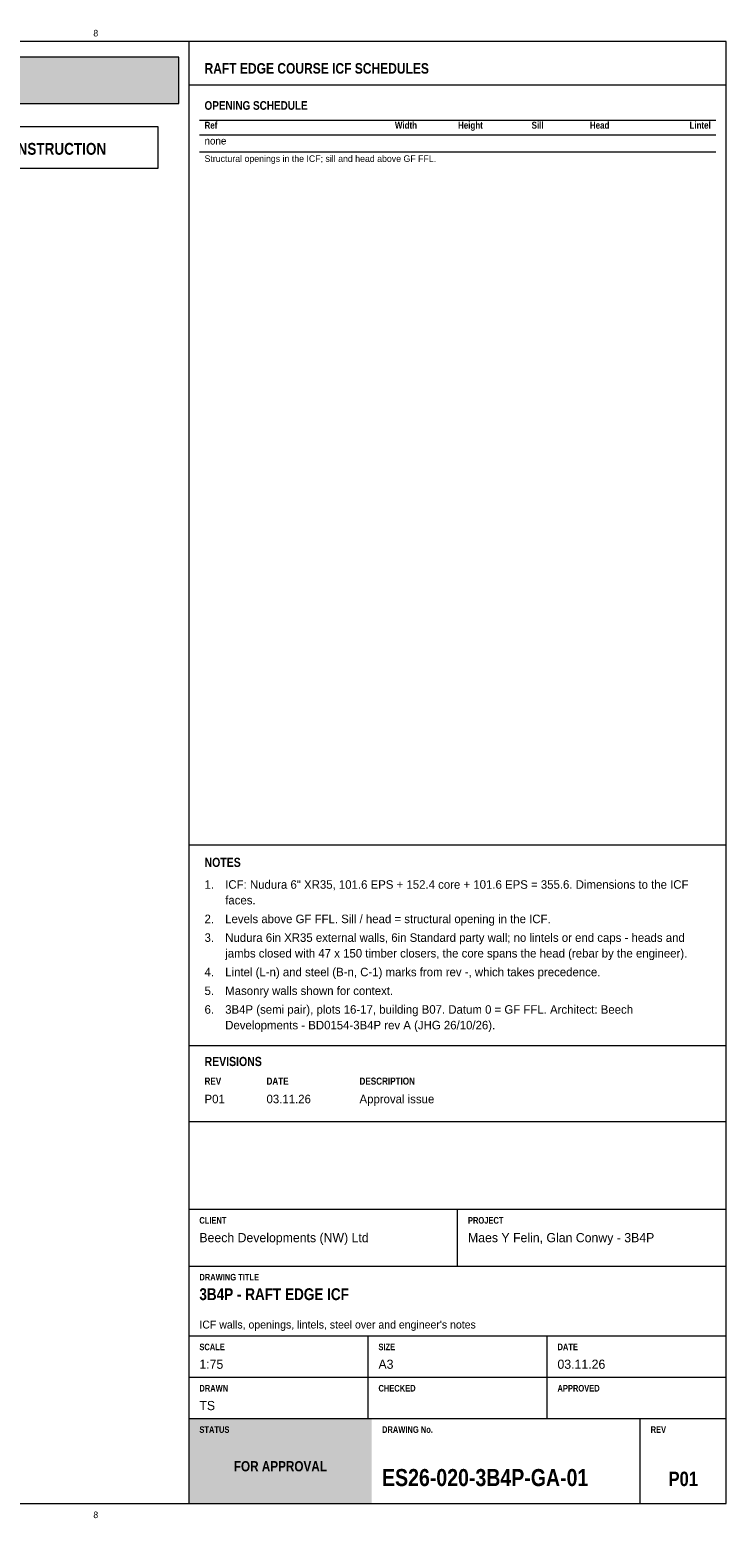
# Model space of a CAD drawing. Header units: millimetres. Extents: x 17 to 413, y 4 to 292.
# Tile 3 of 3: x 278 to 413, y 4 to 292. Entities that reach past the tile are written whole.
import ezdxf
from ezdxf.enums import TextEntityAlignment as Align

# ---------------------------------------------------------------- set-up
doc = ezdxf.new("R2010")
doc.units = ezdxf.units.MM
for name, color, linetype in [('FILL-TEAL', 7, 'Continuous'), ('FILL-WHITE', 7, 'Continuous'), ('LINE-INK', 7, 'Continuous'), ('LINE-RED', 7, 'Continuous'), ('LINE-TEAL', 7, 'Continuous'), ('TEXT-EPS', 7, 'Continuous'), ('TEXT-INK', 7, 'Continuous'), ('TEXT-RED', 7, 'Continuous'), ('TEXT-STEEL_GREY', 7, 'Continuous'), ('TEXT-TEAL', 7, 'Continuous'), ('TEXT-WHITE', 7, 'Continuous')]:
    doc.layers.add(name, color=color, linetype=linetype)
doc.styles.add('OpenSansCondensed-Bold', font='OpenSansCondensed-Bold.ttf')

msp = doc.modelspace()

# ---------------------------------------------------------------- hatches: boundary and pattern name
at = {"layer": 'FILL-TEAL', "true_color": 0x009e85}
h = msp.add_hatch(color=124, dxfattribs=at)
h.dxf.hatch_style = 1
h.paths.add_polyline_path([(309.01, 7), (344.37, 7), (344.37, 23.5), (309.01, 23.5)])
at = {"layer": 'FILL-WHITE', "true_color": 0xfff5f0}
h = msp.add_hatch(color=7, dxfattribs=at)
h.dxf.hatch_style = 1
h.paths.add_polyline_path([(23, 278), (307, 278), (307, 287), (23, 287)])

# ---------------------------------------------------------------- linework, layer by layer
at = {"layer": 'LINE-INK', "lineweight": 5}
for p, q in [((309, 7), (309, 290)), ((311, 274.8), (411, 274.8)), ((311, 271.94), (411, 271.94)), ((311, 268.68), (411, 268.68)), ((309, 134.54), (413, 134.54)), ((309, 95.7), (413, 95.7)), ((309, 81), (413, 81)), ((309, 64), (413, 64)), ((361, 53), (361, 64)), ((309, 53), (413, 53)), ((309, 39.5), (413, 39.5)), ((343.67, 31.5), (343.67, 39.5)), ((378.33, 31.5), (378.33, 39.5)), ((309, 31.5), (413, 31.5)), ((343.67, 23.5), (343.67, 31.5)), ((378.33, 23.5), (378.33, 31.5)), ((309, 23.5), (413, 23.5)), ((396.36, 7), (396.36, 23.5))]:
    msp.add_line(p, q, dxfattribs=at)
msp.add_lwpolyline([(20, 7), (413, 7), (413, 290), (20, 290)], close=True, dxfattribs=at)
at = {"layer": 'LINE-RED', "lineweight": 5}
for points in [[(23, 278), (307, 278), (307, 287), (23, 287)], [(226.21, 265.5), (303, 265.5), (303, 273.5), (226.21, 273.5)]]:
    msp.add_lwpolyline(points, close=True, dxfattribs=at)
at = {"layer": 'LINE-TEAL', "lineweight": 5}
msp.add_line((309, 281.6), (413, 281.6), dxfattribs=at)

# ---------------------------------------------------------------- texts
at = {"layer": 'TEXT-EPS', "style": 'OpenSansCondensed-Bold'}
msp.add_text('STATUS', height=1.27, dxfattribs=at).set_placement((311, 20.7))
at = {"layer": 'TEXT-INK', "style": 'OpenSansCondensed-Bold'}
for s, height, p in [('OPENING SCHEDULE', 1.6764, (312, 276.8)), ('NOTES', 1.778, (312, 130.24)), ('REVISIONS', 1.778, (312, 91.7)), ('3B4P - RAFT EDGE ICF', 2.286, (311, 46.4)), ('ES26-020-3B4P-GA-01', 3.302, (346.36, 10.4))]:
    msp.add_text(s, height=height, dxfattribs=at).set_placement(p)
at = {"layer": 'TEXT-INK'}
for s, height, p in [('none', 1.422, (312, 270.08)), ('1.', 1.651, (312, 126.02)), ('ICF: Nudura 6" XR35, 101.6 EPS + 152.4 core + 101.6 EPS = 355.6. Dimensions to the ICF', 1.651, (316, 126.02)), ('faces.', 1.651, (316, 122.99)), ('2.', 1.651, (312, 119.36)), ('Levels above GF FFL. Sill / head = structural opening in the ICF.', 1.651, (316, 119.36)), ('3.', 1.651, (312, 115.74)), ('Nudura 6in XR35 external walls, 6in Standard party wall; no lintels or end caps - heads and', 1.651, (316, 115.74)), ('jambs closed with 47 x 150 timber closers, the core spans the head (rebar by the engineer).', 1.651, (316, 112.71)), ('4.', 1.651, (312, 109.08)), ('Lintel (L-n) and steel (B-n, C-1) marks from rev -, which takes precedence.', 1.651, (316, 109.08)), ('5.', 1.651, (312, 105.45)), ('Masonry walls shown for context.', 1.651, (316, 105.45)), ('6.', 1.651, (312, 101.83)), ('3B4P (semi pair), plots 16-17, building B07. Datum 0 = GF FFL. Architect: Beech', 1.651, (316, 101.83)), ('Developments - BD0154-3B4P rev A (JHG 26/10/26).', 1.651, (316, 98.8)), ('P01', 1.651, (312, 84.5)), ('03.11.26', 1.651, (324, 84.5)), ('Approval issue', 1.651, (342, 84.5)), ('Beech Developments (NW) Ltd', 1.778, (311, 57.6)), ('Maes Y Felin, Glan Conwy - 3B4P', 1.778, (363, 57.6)), ('1:75', 1.778, (311, 33.1)), ('A3', 1.778, (345.67, 33.1)), ('03.11.26', 1.778, (380.33, 33.1)), ('TS', 1.778, (311, 25.1))]:
    msp.add_text(s, height=height, dxfattribs=at).set_placement(p)
at = {"layer": 'TEXT-INK', "style": 'OpenSansCondensed-Bold'}
msp.add_text('P01', height=2.794, dxfattribs=at).set_placement((404.68, 10.4), align=Align.CENTER)
at = {"layer": 'TEXT-RED', "style": 'OpenSansCondensed-Bold'}
msp.add_text('FOR APPROVAL - NOT FOR CONSTRUCTION', height=2.286, dxfattribs=at).set_placement((264.6, 268.1), align=Align.CENTER)
at = {"layer": 'TEXT-STEEL_GREY'}
for p in [(290.94, 291), (290.94, 4.2)]:
    msp.add_text('8', height=1.27, dxfattribs=at).set_placement(p, align=Align.CENTER)
at = {"layer": 'TEXT-STEEL_GREY', "style": 'OpenSansCondensed-Bold'}
for s, height, p in [('Ref', 1.346, (312, 273.14)), ('REV', 1.372, (312, 88.1)), ('DATE', 1.372, (324, 88.1)), ('DESCRIPTION', 1.3716, (342, 88.1)), ('CLIENT', 1.27, (311, 61.2)), ('PROJECT', 1.27, (363, 61.2)), ('DRAWING TITLE', 1.27, (311, 50.2)), ('SCALE', 1.27, (311, 36.7)), ('SIZE', 1.27, (345.67, 36.7)), ('DATE', 1.27, (380.33, 36.7)), ('DRAWN', 1.27, (311, 28.7)), ('CHECKED', 1.27, (345.67, 28.7)), ('APPROVED', 1.27, (380.33, 28.7)), ('DRAWING No.', 1.27, (346.36, 20.7)), ('REV', 1.27, (398.36, 20.7))]:
    msp.add_text(s, height=height, dxfattribs=at).set_placement(p)
for s, p in [('Width', (353.14, 273.14)), ('Height', (365.88, 273.14)), ('Sill', (377.64, 273.14)), ('Head', (390.38, 273.14)), ('Lintel', (410, 273.14))]:
    msp.add_text(s, height=1.346, dxfattribs=at).set_placement(p, align=Align.RIGHT)
at = {"layer": 'TEXT-STEEL_GREY'}
for s, height, p in [('Structural openings in the ICF; sill and head above GF FFL.', 1.27, (312, 266.71)), ("ICF walls, openings, lintels, steel over and engineer's notes", 1.524, (311, 40.9))]:
    msp.add_text(s, height=height, dxfattribs=at).set_placement(p)
at = {"layer": 'TEXT-TEAL', "style": 'OpenSansCondensed-Bold'}
msp.add_text('RAFT EDGE COURSE ICF SCHEDULES', height=2.032, dxfattribs=at).set_placement((312, 283.8))
at = {"layer": 'TEXT-WHITE', "style": 'OpenSansCondensed-Bold'}
msp.add_text('FOR APPROVAL', height=1.9812, dxfattribs=at).set_placement((326.68, 13.25), align=Align.CENTER)

doc.saveas('drawing.dxf')
